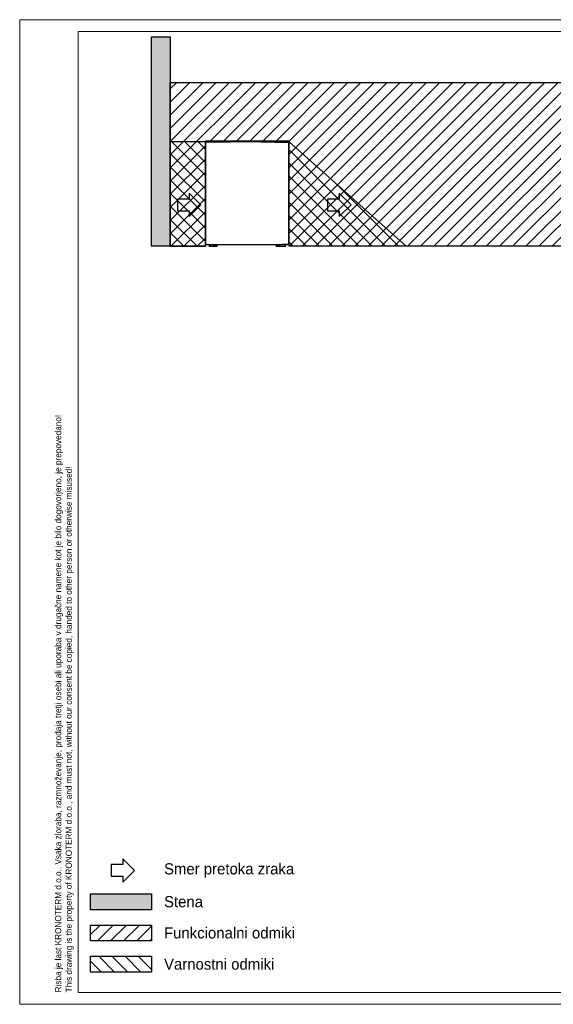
# Model space of a CAD drawing. Header units: millimetres. Extents: x 0 to 39025, y -31299 to 8400.
# Tile 69 of 206: x 0 to 4556, y -15649 to -7249. Entities that reach past the tile are written whole.
import ezdxf

# ---------------------------------------------------------------- set-up
doc = ezdxf.new("R2010")
doc.units = ezdxf.units.MM
for name, color, linetype in [('ANOTACIJE', 7, 'Continuous'), ('FORMAT', 7, 'Continuous'), ('ODMIKI funkcionalni', 253, 'Continuous'), ('ODMIKI varnostni', 252, 'Continuous'), ('SREDNJICE_IN_TOCKE', 252, 'Continuous')]:
    doc.layers.add(name, color=color, linetype=linetype)
doc.styles.add('SLDTEXTSTYLE0', font='Montserrat-Regular.ttf', dxfattribs={"bigfont": 'bigfont'})
doc.styles.add('SLDTEXTSTYLE2', font='arial.ttf', dxfattribs={"width": 0.948, "bigfont": 'bigfont'})
doc.styles.add('SLDTEXTSTYLE3', font='arial.ttf', dxfattribs={"width": 0.948})

# ---------------------------------------------------------------- blocks, each defined once
blk = doc.blocks.new('SW_NOTE_0_1')
at = {"layer": 'ANOTACIJE', "color": 0, "char_height": 2.64583, "attachment_point": 1, "rotation": 90}
for s, insert, style in [('Risba je last KRONOTERM d.o.o.. Vsaka zloraba, razmnoževanje, prodaja tretji osebi ali uporaba v drugačne namene kot je bilo dogovorjeno, je prepovedano!', (-3.41, 0), 'SLDTEXTSTYLE2'), ('This drawing is the property of KRONOTERM d.o.o., and must not, without our consent be copied, handed to other person or otherwise misused!', (1.12, 0), 'SLDTEXTSTYLE3')]:
    blk.add_mtext(s, dxfattribs=dict(at, insert=insert, style=style))
blk = doc.blocks.new('PUŠČICA')
at = {"ltscale": 10}
for p, q in [((0, 0), (-50, 50)), ((-50, 50), (-50, 25)), ((-100, 25), (-100, -25)), ((-50, 25), (-100, 25)), ((-50, -50), (0, 0)), ((-100, -25), (-50, -25)), ((-50, -25), (-50, -50))]:
    blk.add_line(p, q, dxfattribs=at)
blk = doc.blocks.new('Adapt 2 S (desno)')
at = {"linetype": 'Continuous', "lineweight": 25}
for p, q in [((1, 887.7), (0, 887.7)), ((0, 887.7), (0, 885.8)), ((0, 885.7), (0, 16.6)), ((1, 887.7), (1, 886)), ((2.1, 887.6), (1.1, 887.6)), ((1.1, 887.6), (1.1, 886)), ((1.4, 886.3), (1.4, 887.3)), ((1.7, 887.3), (1.4, 887.3)), ((1.7, 886.3), (1.4, 886.3)), ((1.4, 886), (1.7, 886)), ((1.4, 886), (1.8, 886)), ((357.4, 895.1), (1.7, 887.3)), ((1.7, 887.3), (1.7, 886.3)), ((1.7, 886), (1.9, 886)), ((1.7, 886), (1.7, 885.4)), ((357.4, 893.1), (2, 885.3)), ((2, 16.6), (2, 885.3)), ((2.1, 887.3), (2.1, 887.6)), ((2.9, 890.5), (356.5, 898.3)), ((2.9, 888.5), (356.5, 896.2)), ((2.9, 888.5), (2.9, 890.5)), ((2.9, 890.5), (2.9, 889.6)), ((2.9, 888.4), (2.9, 889.4)), ((2.9, 889.4), (2.9, 889.4)), ((24.4, 888.9), (2.9, 888.4)), ((67.4, 889.8), (24.4, 888.9)), ((24.4, 888.9), (24.4, 888.9)), ((67.4, 889.8), (67.4, 889.9)), ((69.2, 889.2), (68.2, 889.1)), ((68.2, 888.8), (68.2, 889.1)), ((69.2, 888.8), (69.2, 889.2)), ((74.2, 889.2), (356.5, 895.4)), ((74.2, 889.2), (74.3, 888.9)), ((356.5, 898.3), (356.5, 896.2)), ((356.5, 898.3), (357.5, 898.3)), ((356.5, 897.3), (357.5, 897.3)), ((356.5, 895.4), (356.5, 896.2)), ((356.5, 895.1), (356.5, 895.4)), ((357.4, 895.1), (357.4, 893.1)), ((357.6, 893.7), (357.4, 893.7)), ((357.4, 893.1), (357.6, 893.1)), ((357.5, 897.3), (357.5, 898.3)), ((357.5, 898.3), (357.5, 897.3)), ((357.5, 898.3), (358.5, 898.3)), ((357.5, 897.3), (358.5, 897.3)), ((357.6, 893.1), (357.6, 895.1)), ((713.3, 887.3), (357.6, 895.1)), ((357.6, 893.1), (713, 885.3)), ((358.5, 898.3), (712.1, 890.5)), ((358.5, 896.2), (358.5, 898.3)), ((358.5, 896.2), (712.1, 888.5)), ((358.5, 896.2), (358.5, 895.4)), ((358.5, 895.4), (640.8, 889.2)), ((358.5, 895.4), (358.5, 895.1)), ((640.7, 888.9), (640.8, 889.2)), ((645.8, 889.2), (646.8, 889.1)), ((645.8, 888.8), (645.8, 889.2)), ((646.8, 888.8), (646.8, 889.1)), ((647.6, 889.8), (647.6, 889.9)), ((647.6, 889.8), (690.6, 888.9)), ((690.6, 888.9), (712.1, 888.4)), ((690.6, 888.9), (690.6, 888.9)), ((712.1, 890.5), (712.1, 888.5)), ((712.1, 890.5), (712.1, 889.6)), ((712.1, 889.6), (712.1, 890.5)), ((712.1, 889.6), (712.1, 889.6)), ((712.1, 888.4), (712.1, 889.4)), ((712.1, 889.4), (712.1, 889.4)), ((712.9, 887.6), (713.9, 887.6)), ((712.9, 887.6), (712.9, 887.3)), ((713, 16.6), (713, 885.3)), ((713.3, 886), (713.1, 886)), ((713.6, 886), (713.2, 886)), ((713.3, 887.3), (713.3, 886.3)), ((713.3, 887.3), (713.6, 887.3)), ((713.6, 886.3), (713.3, 886.3)), ((713.6, 886), (713.3, 886)), ((713.3, 886), (713.3, 885.4)), ((713.6, 887.3), (713.6, 886.3)), ((713.9, 886), (713.9, 887.6)), ((715, 887.7), (714, 887.7)), ((714, 887.7), (714, 886)), ((715, 887.7), (715, 885.8)), ((715, 16.6), (715, 885.7)), ((2, 16.6), (0, 16.6)), ((2, 16.6), (713, 16.6)), ((2, 15.6), (2, 16.6)), ((2, 15.6), (713, 15.6)), ((28.2, 2.5), (28.2, 0)), ((50, 2.5), (28.2, 2.5)), ((50, 0), (50, 2.5)), ((50, 2.5), (89.1, 2.5)), ((64.2, 15.6), (492.6, 15.6)), ((68.1, 15.6), (68.1, 13.3)), ((85.9, 13.3), (68.1, 13.3)), ((68.4, 11), (68.4, 6)), ((70.1, 11), (68.4, 11)), ((69, 5.4), (69.6, 5)), ((69.5, 3.6), (82.9, 3.6)), ((69.6, 5), (85.6, 5)), ((70.1, 6), (70.1, 11)), ((79.4, 11), (70.1, 11)), ((72.6, 13.3), (72.6, 11)), ((79.4, 6), (79.4, 11)), ((86.9, 11), (79.4, 11)), ((82.6, 11), (82.6, 13.3)), ((82.9, 3.6), (85.8, 3.6)), ((85.6, 5), (86.3, 5.4)), ((87.1, 13.3), (85.9, 13.3)), ((86.9, 6), (86.9, 11)), ((87.1, 13.3), (87.1, 15.6)), ((89.1, 2.5), (89.1, 0)), ((102.6, 2.5), (89.1, 2.5)), ((102.6, 0), (102.6, 2.5)), ((456, 13.3), (456, 15.3)), ((456, 15.3), (458, 15.3)), ((458, 13.3), (456, 13.3)), ((458, 15.3), (458, 13.3)), ((458, 15.3), (501, 15.3)), ((501, 13.3), (458, 13.3)), ((492.6, 15.6), (495.1, 15.6)), ((501, 13.3), (501, 15.6)), ((652.7, 13.3), (501, 13.3)), ((601.8, 2.5), (601.8, 0)), ((632.4, 2.5), (601.8, 2.5)), ((601.8, 0), (632.4, 0)), ((617, 6), (617, 11)), ((617.3, 11), (617, 11)), ((617, 6), (618.8, 5)), ((617.3, 13.3), (617.3, 11)), ((621.6, 11), (617.3, 11)), ((619.9, 5), (618.6, 3.6)), ((618.6, 3.6), (635, 3.6)), ((618.8, 5), (634.8, 5)), ((621.9, 11), (621.6, 11)), ((621.9, 6), (621.9, 11)), ((622.6, 11), (621.9, 11)), ((631.1, 11), (622.6, 11)), ((631.7, 11), (631.1, 11)), ((631.7, 11), (631.7, 6)), ((632.1, 11), (631.7, 11)), ((636.3, 11), (632.1, 11)), ((632.4, 0), (632.4, 2.5)), ((632.4, 2.5), (675.2, 2.5)), ((632.4, 0), (675.2, 0)), ((635, 3.6), (633.8, 5)), ((634.8, 5), (636.6, 6)), ((636.3, 11), (636.3, 13.3)), ((636.6, 11), (636.3, 11)), ((636.6, 6), (636.6, 11)), ((652.7, 13.3), (652.7, 15.6)), ((654.2, 15.3), (652.7, 15.3)), ((654.2, 13.3), (652.7, 13.3)), ((654.2, 15.3), (654.2, 13.3)), ((712.4, 15.6), (657, 15.6)), ((675.2, 2.5), (675.2, 0)), ((686.8, 2.5), (675.2, 2.5)), ((675.2, 0), (686.8, 0)), ((686.8, 0), (686.8, 2.5)), ((713, 15.6), (712.4, 15.6)), ((715, 16.6), (713, 16.6)), ((713, 16.6), (713, 15.6)), ((28.2, 0), (50, 0)), ((50, 0), (89.1, 0)), ((89.1, 0), (102.6, 0))]:
    blk.add_line(p, q, dxfattribs=at)
at = {"linetype": 'Continuous', "lineweight": 25, "flags": 128}
for points in [[(2.9, 890.5), (2.9, 890.5), (2.9, 890.5), (2.9, 890.5), (2.9, 890.5), (2.9, 890.5), (2.9, 890.5), (2.9, 890.5), (2.9, 890.5)], [(2.9, 889.6), (2.9, 889.6), (2.9, 889.6), (2.9, 889.6), (2.9, 889.6), (2.9, 889.6), (2.9, 889.6), (2.9, 889.6), (2.9, 889.6)], [(712.1, 890.5), (712.1, 890.5), (712.1, 890.5), (712.1, 890.5), (712.1, 890.5), (712.1, 890.5), (712.1, 890.5), (712.1, 890.5), (712.1, 890.5)], [(712.1, 889.6), (712.1, 889.6), (712.1, 889.6), (712.1, 889.6), (712.1, 889.6), (712.1, 889.6), (712.1, 889.6), (712.1, 889.6), (712.1, 889.6)], [(1.7, 16.6), (1.8, 16.6), (2, 16.6)], [(713.3, 16.6), (713.2, 16.6), (713, 16.6)]]:
    blk.add_lwpolyline(points, dxfattribs=at)
at = {"linetype": 'Continuous', "lineweight": 25}
for centre, radius, start, end in [((2.9, 887.7), 2.9, 91.26953, 180), ((2.9, 887.7), 1.9, 91.26953, 180), ((2.9, 887.6), 1.8, 91.25, 180), ((2.9, 887.6), 0.8, 91.25, 180), ((67.4, 889), 0.8, 6.25, 91.25), ((67.4, 889), 1.8, 6.25, 29.25947), ((357.5, 896.5), 1.8, 88.75, 91.25), ((357.5, 896.5), 0.8, 88.75, 91.25), ((647.6, 889), 1.8, 150.74053, 173.75), ((647.6, 889), 0.8, 88.75, 173.75), ((712.1, 887.7), 2.9, 0, 88.73047), ((712.1, 887.7), 1.9, 0, 88.72019), ((712.1, 887.6), 1.8, 0, 88.75), ((712.1, 887.6), 0.8, 0, 88.75), ((2, 17.6), 2, 208.35935, 270), ((67.4, 5), 2.5, 270, 325.01514), ((87.9, 5), 2.5, 214.98486, 270), ((616.6, 5), 2.5, 270, 325.01514), ((637.1, 5), 2.5, 214.98486, 270), ((654.2, 16.1), 2.8, 270, 349.71344), ((654.2, 16.1), 0.8, 270, 321.31781), ((713, 17.6), 2, 270, 331.64065)]:
    blk.add_arc(centre, radius, start, end, dxfattribs=at)
for points, knots in [([(1.4, 886), (1.2, 886), (0.9, 886), (0.6, 885.9), (0.4, 885.9), (0.2, 885.8), (0.1, 885.8), (0, 885.7), (0, 885.7), (0.1, 885.7), (0.1, 885.6), (0.4, 885.6), (0.5, 885.5), (0.9, 885.5), (1.1, 885.5), (1.5, 885.4), (1.8, 885.4), (2, 885.3)], [0, 0, 0, 0, 0.125, 0.125, 0.25, 0.25, 0.375, 0.375, 0.5, 0.5, 0.625, 0.625, 0.75, 0.75, 0.875, 0.875, 1, 1, 1, 1]), ([(1.7, 886), (1.5, 886), (1.3, 885.9), (1, 885.8), (1, 885.7), (1, 885.6), (1.2, 885.6), (1.5, 885.5), (1.8, 885.4), (2, 885.3)], [0, 0, 0, 0, 0.25, 0.25, 0.5, 0.5, 0.75, 0.75, 1, 1, 1, 1]), ([(2, 885.3), (2, 885.6), (1.9, 885.9), (1.9, 886.4), (1.9, 886.6), (1.8, 886.9), (1.8, 887.1), (1.7, 887.3), (1.7, 887.3), (1.7, 887.3)], [0, 0, 0, 0, 0.25, 0.25, 0.5, 0.5, 0.75, 0.75, 1, 1, 1, 1]), ([(2, 885.3), (1.9, 885.6), (1.9, 885.9), (1.8, 886.2), (1.8, 886.3), (1.7, 886.3)], [0, 0, 0, 0, 0.5, 0.5, 1, 1, 1, 1]), ([(74.1, 890), (74.2, 890), (74.2, 889.9), (74.2, 889.6), (74.2, 889.4), (74.2, 889.2)], [0, 0, 0, 0, 0.5, 0.5, 1, 1, 1, 1]), ([(640.8, 889.2), (640.8, 889.4), (640.8, 889.6), (640.8, 889.9), (640.8, 890), (640.9, 890)], [0, 0, 0, 0, 0.5, 0.5, 1, 1, 1, 1]), ([(713.3, 887.3), (713.3, 887.3), (713.3, 887.3), (713.2, 887.1), (713.2, 886.9), (713.1, 886.6), (713.1, 886.4), (713.1, 885.9), (713, 885.6), (713, 885.3)], [0, 0, 0, 0, 0.25, 0.25, 0.5, 0.5, 0.75, 0.75, 1, 1, 1, 1]), ([(713.3, 886.3), (713.2, 886.3), (713.2, 886.2), (713.1, 885.9), (713.1, 885.6), (713, 885.3)], [0, 0, 0, 0, 0.5, 0.5, 1, 1, 1, 1]), ([(713, 885.3), (713.2, 885.4), (713.5, 885.4), (713.9, 885.5), (714.1, 885.5), (714.5, 885.5), (714.6, 885.6), (714.9, 885.6), (714.9, 885.7), (715, 885.7), (715, 885.7), (714.9, 885.8), (714.8, 885.8), (714.6, 885.9), (714.4, 885.9), (714.1, 886), (713.8, 886), (713.6, 886)], [0, 0, 0, 0, 0.125, 0.125, 0.25, 0.25, 0.375, 0.375, 0.5, 0.5, 0.625, 0.625, 0.75, 0.75, 0.875, 0.875, 1, 1, 1, 1]), ([(713, 885.3), (713.2, 885.4), (713.5, 885.5), (713.8, 885.6), (714, 885.6), (714, 885.7), (714, 885.8), (713.7, 885.9), (713.5, 886), (713.3, 886)], [0, 0, 0, 0, 0.25, 0.25, 0.5, 0.5, 0.75, 0.75, 1, 1, 1, 1]), ([(68.4, 6), (68.6, 5.8), (68.7, 5.6), (69, 5.4), (69.1, 5.3), (69.3, 5.3), (69.4, 5.3), (69.6, 5.4), (69.6, 5.4), (69.8, 5.6), (70, 5.8), (70.1, 6)], [0, 0, 0, 0, 0.25, 0.25, 0.5, 0.5, 0.625, 0.625, 0.75, 0.75, 1, 1, 1, 1]), ([(70.7, 5), (70.6, 4.9), (70.1, 4.4), (69.7, 3.9), (69.5, 3.6)], [0, 0, 0, 0, 0.344642, 1, 1, 1, 1]), ([(70.1, 6), (70.9, 5.8), (71.6, 5.6), (73.2, 5.4), (73.9, 5.3), (75.1, 5.3), (75.5, 5.3), (76.3, 5.4), (76.7, 5.4), (77.8, 5.6), (78.6, 5.8), (79.4, 6)], [0, 0, 0, 0, 0.25, 0.25, 0.5, 0.5, 0.625, 0.625, 0.75, 0.75, 1, 1, 1, 1]), ([(79.4, 6), (80, 5.8), (80.6, 5.6), (81.8, 5.4), (82.5, 5.3), (83.4, 5.3), (83.7, 5.3), (84.4, 5.4), (84.7, 5.4), (85.6, 5.6), (86.3, 5.8), (86.9, 6)], [0, 0, 0, 0, 0.25, 0.25, 0.5, 0.5, 0.625, 0.625, 0.75, 0.75, 1, 1, 1, 1]), ([(85.8, 3.6), (85.7, 3.8), (85.3, 4.3), (84.9, 4.7), (84.6, 5)], [0, 0, 0, 0, 0.321792, 1, 1, 1, 1]), ([(86.9, 6), (86.7, 5.8), (86.5, 5.5), (86.3, 5.4), (86.3, 5.4)], [0, 0, 0, 0, 0.758579, 1, 1, 1, 1]), ([(617, 6), (617.4, 5.8), (617.8, 5.6), (618.6, 5.4), (619, 5.3), (619.7, 5.3), (619.9, 5.3), (620.3, 5.4), (620.5, 5.4), (621.1, 5.6), (621.5, 5.8), (621.9, 6)], [0, 0, 0, 0, 0.25, 0.25, 0.5, 0.5, 0.625, 0.625, 0.75, 0.75, 1, 1, 1, 1]), ([(621.9, 6), (622.7, 5.8), (623.5, 5.6), (625.2, 5.4), (626, 5.3), (627.2, 5.3), (627.7, 5.3), (628.5, 5.4), (628.9, 5.4), (630.1, 5.6), (630.9, 5.8), (631.7, 6)], [0, 0, 0, 0, 0.25, 0.25, 0.5, 0.5, 0.625, 0.625, 0.75, 0.75, 1, 1, 1, 1]), ([(631.7, 6), (632.1, 5.8), (632.5, 5.6), (633.4, 5.4), (633.8, 5.3), (634.4, 5.3), (634.6, 5.3), (635, 5.4), (635.2, 5.4), (635.8, 5.6), (636.2, 5.8), (636.6, 6)], [0, 0, 0, 0, 0.25, 0.25, 0.5, 0.5, 0.625, 0.625, 0.75, 0.75, 1, 1, 1, 1])]:
    blk.add_open_spline(points, degree=3, knots=knots, dxfattribs=at)

msp = doc.modelspace()

# ---------------------------------------------------------------- hatches: boundary and pattern name
at = {"layer": 'ODMIKI funkcionalni'}
h = msp.add_hatch(dxfattribs=at)
h.set_pattern_fill('ANSI31', color=256, scale=25)
h.set_pattern_definition([(45, (-945.19, -18265.62), (-56.1266, 56.1266), [])])
h.paths.add_polyline_path([(1585.5, -8284.4), (1585.5, -9182.7), (1285.5, -9182.7), (1285.5, -7784.4), (5300.5, -7784.4), (5300.5, -9182.7), (2300.5, -9182.7), (2300.5, -8284.4)])
h = msp.add_hatch(dxfattribs=at)
h.set_pattern_fill('ANSI31', color=256, scale=25)
h.set_pattern_definition([(45, (38433.06, -13484.26), (-56.1266, 56.1266), [])])
h.paths.add_polyline_path([(1125.8, -14972.9), (605.6, -14972.9), (605.6, -15108.5), (1125.8, -15108.5)])
at = {"layer": 'ODMIKI varnostni'}
h = msp.add_hatch(dxfattribs=at)
h.set_pattern_fill('ANSI31', color=256, scale=25, angle=90)
h.set_pattern_definition([(135, (0, -2616.19), (-56.1266, -56.1266), [])])
h.paths.add_polyline_path([(1585.5, -8292.1), (1285.5, -8292.1), (1285.5, -9182.7), (1585.5, -9182.7)])
h = msp.add_hatch(dxfattribs=at)
h.set_pattern_fill('ANSI31', color=256, scale=25, angle=90)
h.set_pattern_definition([(135, (-2543.28, -17436.795), (-56.1266, -56.1266), [])])
h.paths.add_polyline_path([(2300.5, -9182.7), (2300.5, -8292.1), (3300.5, -9182.7)])
h = msp.add_hatch(dxfattribs=at)
h.set_pattern_fill('ANSI31', color=256, scale=25, angle=90)
h.set_pattern_definition([(135, (38433.06, -13484.26), (-56.1266, -56.1266), [])])
h.paths.add_polyline_path([(1125.8, -15239.3), (605.6, -15239.3), (605.6, -15375), (1125.8, -15375)])
at = {"layer": 'SREDNJICE_IN_TOCKE'}
h = msp.add_hatch(color=256, dxfattribs=at)
h.dxf.hatch_style = 1
h.paths.add_polyline_path([(1125.9, -7396.4), (1125.9, -9182.7), (1285.5, -9182.7), (1285.5, -7396.4)])
h = msp.add_hatch(color=256, dxfattribs=at)
h.dxf.hatch_style = 1
h.paths.add_polyline_path([(1125.8, -14706.5), (605.6, -14706.5), (605.6, -14842.1), (1125.8, -14842.1)])

# ---------------------------------------------------------------- linework, layer by layer
at = {"layer": 'FORMAT', "color": 7, "linetype": 'Continuous', "lineweight": 18, "ltscale": 27}
for p, q in [((0, -15649.4), (0, -7249.4)), ((0, -7249.4), (18568, -7249.4)), ((500, -15549.4), (500, -7349.4)), ((500, -7349.4), (18468, -7349.4)), ((500, -15549.4), (18468, -15549.4)), ((0, -15649.4), (18568, -15649.4))]:
    msp.add_line(p, q, dxfattribs=at)
at = {"layer": 'ODMIKI funkcionalni'}
for points in [[(1585.5, -8284.4), (1585.5, -9182.7), (1285.5, -9182.7), (1285.5, -7784.4), (5300.5, -7784.4), (5300.5, -9182.7), (2300.5, -9182.7), (2300.5, -8284.4)], [(605.6, -14972.9), (1125.8, -14972.9), (1125.8, -15108.5), (605.6, -15108.5)]]:
    msp.add_lwpolyline(points, close=True, dxfattribs=at)
at = {"layer": 'ODMIKI varnostni'}
for points in [[(1585.5, -8292.1), (1285.5, -8292.1), (1285.5, -9182.7), (1585.5, -9182.7)], [(2300.5, -9182.7), (2300.5, -8292.1), (3300.5, -9182.7)], [(605.6, -15239.3), (1125.8, -15239.3), (1125.8, -15375), (605.6, -15375)]]:
    msp.add_lwpolyline(points, close=True, dxfattribs=at)
at = {"layer": 'SREDNJICE_IN_TOCKE'}
for points in [[(1125.9, -9182.7), (1125.9, -7396.4), (1285.5, -7396.4), (1285.5, -9182.7)], [(605.6, -14706.5), (1125.8, -14706.5), (1125.8, -14842.1), (605.6, -14842.1)]]:
    msp.add_lwpolyline(points, close=True, dxfattribs=at)

# ---------------------------------------------------------------- block references
msp.add_blockref('Adapt 2 S (desno)', (1585.5, -9182.7))
at = {"layer": 'ANOTACIJE', "xscale": 2, "yscale": 2, "zscale": 2}
for p in [(1548.1, -8829.4), (2829.1, -8829.4), (981.2, -14507.1)]:
    msp.add_blockref('PUŠČICA', p, dxfattribs=at)
at = {"layer": 'FORMAT', "xscale": 20, "yscale": 20, "zscale": 20}
msp.add_blockref('SW_NOTE_0_1', (370, -15547.6), dxfattribs=at)

# ---------------------------------------------------------------- texts
at = {"layer": 'ANOTACIJE', "color": 7, "char_height": 95.25, "attachment_point": 4, "style": 'SLDTEXTSTYLE0'}
for s, insert in [('Smer pretoka zraka', (1232.5, -14507.9)), ('Stena', (1232.5, -14774.3)), ('Funkcionalni odmiki', (1232.5, -15040.7)), ('Varnostni odmiki', (1232.5, -15307.1))]:
    msp.add_mtext(s, dxfattribs=dict(at, insert=insert))

doc.saveas('drawing.dxf')
